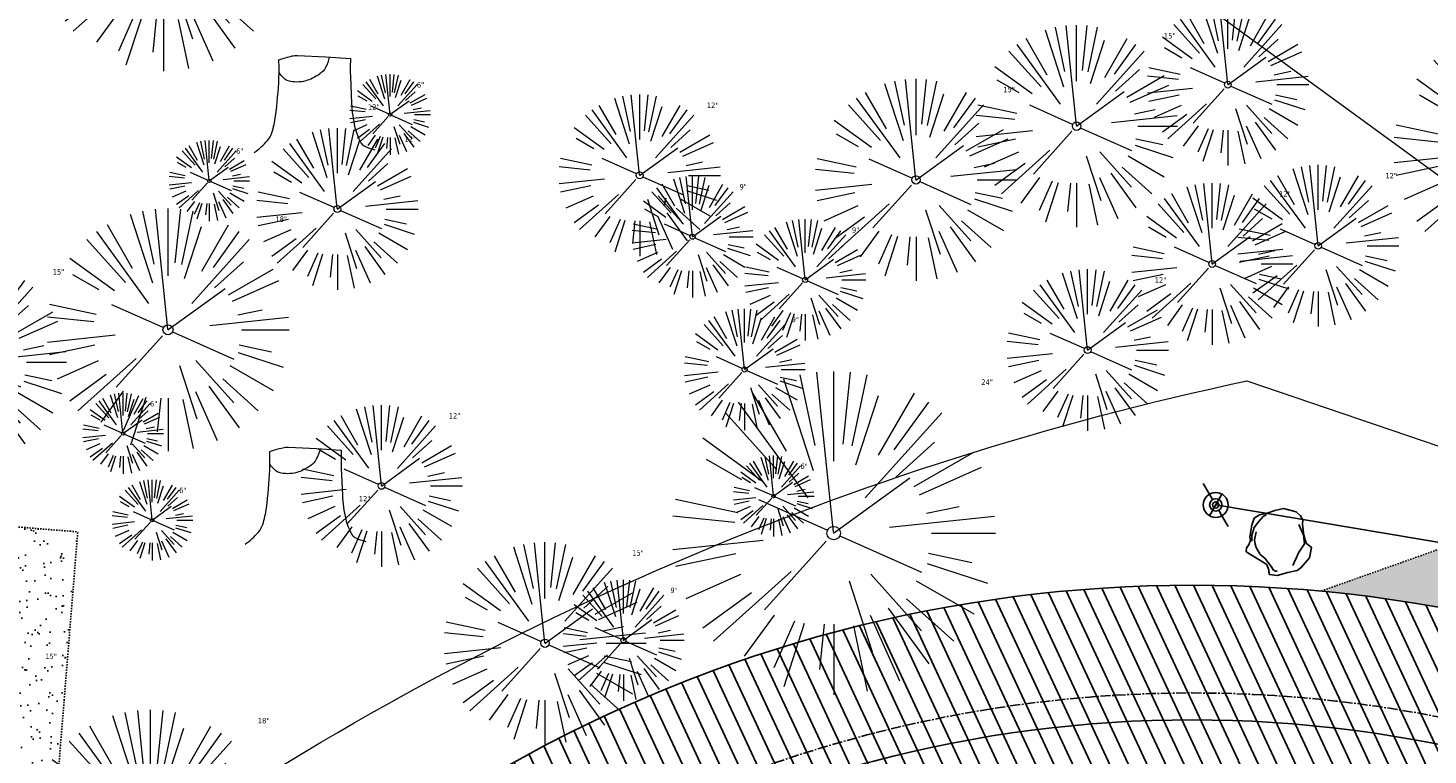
# Model space of a CAD drawing. Header units: feet. Extents: x 1134296 to 1140710, y 647902 to 649877.
# Tile 47 of 57: x 1134800 to 1134904, y 649275 to 649329. Entities that reach past the tile are written whole.
import ezdxf
from ezdxf.lldxf.tags import DXFTag

# ---------------------------------------------------------------- set-up
doc = ezdxf.new("R2010")
doc.units = ezdxf.units.FT
doc.header["$MEASUREMENT"] = 0
doc.linetypes.add('CENTER2', pattern=[1.125, 0.75, -0.125, 0.125, -0.125])
doc.linetypes.add('RAD', pattern=[0.13, 0.08, -0.05])
for name, color, linetype in [('C-CAMPSITE-PADS', 6, 'Continuous'), ('C-PRKG-ASPH', 8, 'Continuous'), ('C-PRKG-GRVL', 8, 'Continuous'), ('C-ROAD-ASPHALT', 1, 'Continuous'), ('C-ROAD-CNTR', 1, 'CENTER2'), ('C-ROAD-GRVL', 1, 'RAD'), ('C-UTIL-WATER-MEP', 7, 'WATER (.5x)'), ('G-XREF', 7, 'Continuous'), ('L-BARRIERROCK', 6, 'Continuous'), ('V-UTIL-WATR-STRC', 8, 'Continuous')]:
    doc.layers.add(name, color=color, linetype=linetype)
for name, color, linetype, lineweight in [('V-SITE-VEGE', 55, 'Continuous', 18), ('V-SITE-VEGE-TEXT', 8, 'Continuous', 18), ('V-UTIL-POWR-LINE-UNDR', 8, 'EXIST_PROP POWER UNDERGROUND LINE 1', 15), ('V-UTIL-WATR-LINE', 8, 'WATER', 15)]:
    doc.layers.add(name, color=color, linetype=linetype, lineweight=lineweight)
doc.styles.add('SEI-Dim & Leader', font='tahoma.ttf')
doc.styles.get("Standard").update_dxf_attribs({"font": 'arial.ttf'})
tags = doc.linetypes.add('EXIST_PROP POWER UNDERGROUND LINE 1', pattern='A,1.5,-0.2,["P-UG",Standard,S=0.08,R=0,X=-0.1,Y=-0.04],-0.3', length=2).pattern_tags.tags
tags[6] = DXFTag(74, 10)
tags = doc.linetypes.add('WATER', pattern='A,1.5,-0.2,["W",Standard,S=0.08,R=0,X=-0.1,Y=-0.04],-0.05', length=1.75).pattern_tags.tags
tags[6] = DXFTag(74, 10)
tags = doc.linetypes.add('WATER (.5x)', pattern='A,0.75,-0.2,["W",Standard,S=0.08,R=0,X=-0.1,Y=-0.04],-0.05', length=1).pattern_tags.tags
tags[6] = DXFTag(74, 10)
pattern_1 = [(37.5, (0, 0), (-0.0629933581, 1.926823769), [0, -1.52, 0, -1.7, 0, -1.625]), (7.5, (0, 0), (1.7697767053, 2.822146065), [0, -0.82, 0, -1.37, 0, -0.525]), (327.5, (-1.23, 0), (3.1141418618, 0.0056590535), [0, -0.5, 0, -1.8, 0, -2.35]), (317.5, (-1.23, 0), (3.0061266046, 0.877675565), [0, -0.25, 0, -1.18, 0, -1.35])]

# ---------------------------------------------------------------- blocks, each defined once
blk = doc.blocks.new('V-UTIL-IRRI-Spigot')
for points in [[(-1, 1.73), (-0.5, 0.87)], [(-0.5, -0.87), (0.5, 0.87)], [(0.5, -0.87), (1, -1.73)]]:
    blk.add_lwpolyline(points)
for radius in [1, 0.5]:
    blk.add_circle((0, 0), radius)
blk = doc.blocks.new('*U843', base_point=(1134888.361, 649293.658))
at = {"xscale": 0.9237604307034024, "yscale": 0.9237604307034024, "zscale": 0.9237604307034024}
blk.add_blockref('V-UTIL-IRRI-Spigot', (1134888.361, 649293.658), dxfattribs=at)
blk = doc.blocks.new('V-SITE-VEGE-Coniferious Tree 2')
at = {"color": 0, "linetype": 'ByBlock'}
for p, q in [((-0.0575, 0.2704), (-0.104, 0.4891)), ((-0.0003, 0.0026), (-0.0523, 0.4973)), ((0, 0.2219), (0, 0.5)), ((0.0289, 0.2753), (0.0522, 0.4973)), ((0.0572, 0.2693), (0.1039, 0.4891)), ((-0.146, 0.2528), (-0.25, 0.433)), ((-0.0626, 0.1926), (-0.1545, 0.4755)), ((0.1391, 0.2411), (0.25, 0.433)), ((-0.0791, 0.1089), (-0.2939, 0.4045)), ((0.0685, 0.211), (0.1382, 0.4256)), ((0.1869, 0.2573), (0.2939, 0.4045)), ((-0.1757, 0.1951), (-0.3346, 0.3716)), ((0.0978, 0.1086), (0.3345, 0.3716)), ((-0.2201, 0.1599), (-0.4046, 0.2939)), ((0.192, 0.1729), (0.3116, 0.2806)), ((-0.2844, 0.1642), (-0.3931, 0.227)), ((0.2488, 0.1436), (0.433, 0.25)), ((0.2659, 0.1184), (0.4568, 0.2034)), ((-0.0009, -0.0007), (0.235, 0.1707)), ((-0.2961, 0.0629), (-0.4891, 0.1039)), ((-0.0199, 0.0089), (-0.2319, 0.1032)), ((-0.306, 0.0322), (-0.4973, 0.0523)), ((0.1731, 0.0182), (0.4972, 0.0523)), ((0.2873, 0.0611), (0.3885, 0.0826)), ((0.3025, 0), (0.5, 0)), ((-0.2183, -0.0229), (-0.4973, -0.0523)), ((-0.023, -0.0255), (-0.2138, -0.2374)), ((0.0185, -0.0083), (0.272, -0.1211)), ((-0.3022, -0.0642), (-0.4891, -0.1039)), ((0.2936, -0.0624), (0.4274, -0.0908)), ((-0.2881, -0.1283), (-0.4568, -0.2034)), ((-0.132, -0.1189), (-0.3716, -0.3346)), ((0.1144, -0.1271), (0.2718, -0.3019)), ((0.2891, -0.094), (0.4755, -0.1545)), ((0.0478, -0.1473), (0.1192, -0.3671)), ((0.2555, -0.1475), (0.433, -0.25)), ((-0.2545, -0.1849), (-0.4046, -0.2939)), ((0.2254, -0.2029), (0.3716, -0.3346)), ((-0.1843, -0.2536), (-0.2767, -0.3808)), ((0.1131, -0.2541), (0.2033, -0.4568)), ((0.1689, -0.2325), (0.2939, -0.4045)), ((-0.1214, -0.2725), (-0.1856, -0.4168)), ((-0.091, -0.2799), (-0.1545, -0.4755)), ((-0.0297, -0.2818), (-0.0443, -0.4216)), ((0, -0.2818), (0, -0.5)), ((0.061, -0.2873), (0.1039, -0.4891))]:
    blk.add_line(p, q, dxfattribs=at)
blk.add_circle((0, 0), 0.0208)
blk = doc.blocks.new('*U896', base_point=(1134888.361, 649293.658))
at = {"xscale": 0.9237604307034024, "yscale": 0.9237604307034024, "zscale": 0.9237604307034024}
blk.add_blockref('V-UTIL-IRRI-Spigot', (1134888.361, 649293.658), dxfattribs=at)
blk = doc.blocks.new('V-SITE-VEGE-Stump')
for points in [[(-0.1229, -0.0143, 0.052613), (-0.0986, 0.0077, 0.106195), (-0.0905, 0.0219, 0.044862), (-0.0837, 0.0527, 0.020074), (-0.0776, 0.1229, 0.011675), (-0.0773, 0.1364, 0.007866), (-0.0776, 0.1565)], [(-0.0776, 0.1565, -0.027668), (-0.0534, 0.1634, -0.067978), (-0.0432, 0.1643), (0.0086, 0.1616), (0.054, 0.1591)], [(0.0151, 0.1613, -0.082864), (0.0081, 0.142, -0.111324), (-0.0021, 0.1306, -0.039313), (-0.0159, 0.1223, -0.049197), (-0.028, 0.1177, -0.066002), (-0.0447, 0.1155, -0.070187), (-0.0604, 0.1177, -0.114859), (-0.0685, 0.1223, -0.075938), (-0.0773, 0.1332)], [(0.054, 0.1591, 0.004334), (0.0538, 0.1369, 0.008344), (0.054, 0.1254), (0.0561, 0.0762, 0.046252), (0.0624, 0.0317, 0.069625), (0.0733, 0.0038, 0.149725), (0.0794, -0.002, 0.058523), (0.0992, -0.0091)]]:
    blk.add_lwpolyline(points, format="xyb")
blk = doc.blocks.new('C_XBASE-PACTOLA_02403811')
at = {"layer": 'V-UTIL-POWR-LINE-UNDR', "flags": 128}
blk.add_lwpolyline([(1134480.13, 648231.49), (1134495, 648496.17), (1134496.35, 648566.44), (1134464.63, 648641.53), (1134459.68, 648691.6), (1134473.79, 648747.28), (1134487.67, 648772.88), (1134492.62, 648802.57), (1134496.09, 648841.02), (1134500.8, 648860.32), (1134494.59, 648928.38), (1134495.61, 649027.12), (1134495.96, 649106.74), (1134599.22, 649131.5), (1134637.55, 649168.54), (1134656.34, 649214.88), (1134694.64, 649279.09), (1134746.48, 649319.73), (1134803.11, 649342.85), (1134848.62, 649349.48), (1134877.8, 649337.9), (1134908.97, 649315.13), (1134965.72, 649315.53), (1135021.66, 649297.83), (1135074.57, 649267.3), (1135109.81, 649210.95), (1135119.86, 649164.36), (1135144.6, 649102.15)], dxfattribs=at)
at = {"layer": 'V-UTIL-WATR-LINE', "flags": 128}
blk.add_lwpolyline([(1134761.95, 649228.21), (1134757.13, 649236.11), (1134809.02, 649267.78, -0.098558), (1134890.66, 649302.86), (1134946.43, 649283.89)], format="xyb", dxfattribs=at)
at = {"layer": 'V-UTIL-WATR-STRC', "flags": 128}
blk.add_lwpolyline([(1134946.43, 649283.89), (1134888.36, 649293.66)], dxfattribs=at)
at = {"layer": 'V-SITE-VEGE'}
for name, p, xscale, yscale, zscale in [('V-SITE-VEGE-Coniferious Tree 2', (1134810.25, 649334.85), 17.99978256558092, 17.99978256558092, 17.99978256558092), ('V-SITE-VEGE-Coniferious Tree 2', (1134878.03, 649321.77), 14.99981880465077, 14.99981880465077, 14.99981880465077), ('V-SITE-VEGE-Coniferious Tree 2', (1134910.56, 649319.98), 17.99978256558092, 17.99978256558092, 17.99978256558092), ('V-SITE-VEGE-Stump', (1134821.95, 649320.39), 40.31522404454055, 40.31522404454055, 40.31522404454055), ('V-SITE-VEGE-Coniferious Tree 2', (1134866.11, 649317.78), 14.99981880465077, 14.99981880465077, 14.99981880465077), ('V-SITE-VEGE-Coniferious Tree 2', (1134849.52, 649313.56), 8.999891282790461, 8.999891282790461, 8.999891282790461), ('V-SITE-VEGE-Coniferious Tree 2', (1134810.59, 649306.66), 17.99978256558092, 17.99978256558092, 17.99978256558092), ('V-SITE-VEGE-Coniferious Tree 2', (1134857.88, 649310.36), 8.999891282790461, 8.999891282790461, 8.999891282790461), ('V-SITE-VEGE-Coniferious Tree 2', (1134795.55, 649304.25), 14.99981880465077, 14.99981880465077, 14.99981880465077), ('V-SITE-VEGE-Coniferious Tree 2', (1134853.39, 649303.71), 8.999891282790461, 8.999891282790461, 8.999891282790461), ('V-SITE-VEGE-Stump', (1134821.27, 649291.32), 40.31522404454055, 40.31522404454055, 40.31522404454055), ('V-SITE-VEGE-Coniferious Tree 2', (1134838.57, 649283.39), 14.99981880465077, 14.99981880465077, 14.99981880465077), ('V-SITE-VEGE-Coniferious Tree 2', (1134844.39, 649283.61), 8.999891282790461, 8.999891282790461, 8.999891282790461), ('V-SITE-VEGE-Coniferious Tree 2', (1134809.28, 649269.44), 17.99978256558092, 17.99978256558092, 17.99978256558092)]:
    blk.add_blockref(name, p, dxfattribs=dict(at, xscale=xscale, yscale=yscale, zscale=zscale))
at = {"layer": 'V-SITE-VEGE', "rotation": 8.537736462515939e-07}
for p, xscale, yscale, zscale in [((1134889.26, 649324.85), 11.99985504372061, 11.99985504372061, 11.99985504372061), ((1134827.07, 649322.63), 5.999927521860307, 5.999927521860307, 5.999927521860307), ((1134845.6, 649318.12), 11.99985504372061, 11.99985504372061, 11.99985504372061), ((1134823.16, 649315.62), 11.99985504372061, 11.99985504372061, 11.99985504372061), ((1134813.65, 649317.71), 5.999927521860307, 5.999927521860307, 5.999927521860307), ((1134895.96, 649312.89), 11.99985504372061, 11.99985504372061, 11.99985504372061), ((1134888.09, 649311.54), 11.99985504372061, 11.99985504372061, 11.99985504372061), ((1134878.85, 649305.15), 11.99985504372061, 11.99985504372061, 11.99985504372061), ((1134860, 649291.57), 23.99971008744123, 23.99971008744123, 23.99971008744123), ((1134807.25, 649298.96), 5.999927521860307, 5.999927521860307, 5.999927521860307), ((1134826.44, 649295.07), 11.99985504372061, 11.99985504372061, 11.99985504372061), ((1134855.54, 649294.32), 5.999927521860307, 5.999927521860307, 5.999927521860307), ((1134809.42, 649292.53), 5.999927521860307, 5.999927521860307, 5.999927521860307)]:
    blk.add_blockref('V-SITE-VEGE-Coniferious Tree 2', p, dxfattribs=dict(at, xscale=xscale, yscale=yscale, zscale=zscale))
at = {"layer": 'V-UTIL-WATR-STRC'}
for name in ['*U843', '*U896']:
    blk.add_blockref(name, (1134888.36, 649293.66), dxfattribs=at)
at = {"layer": 'V-UTIL-WATR-STRC', "xscale": 0.4618802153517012, "yscale": 0.4618802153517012, "zscale": 0.4618802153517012}
blk.add_blockref('V-UTIL-IRRI-Spigot', (1134888.36, 649293.66), dxfattribs=at)
at = {"layer": 'V-SITE-VEGE-TEXT', "char_height": 0.4, "attachment_point": 7, "style": 'SEI-Dim & Leader'}
for s, insert in [('15"', (1134884.51, 649328.27)), ('6"', (1134829.06, 649324.63)), ('15"', (1134872.59, 649324.28)), ('12"', (1134850.59, 649323.12)), ('12"', (1134825.43, 649322.99)), ('12"', (1134828.14, 649320.62)), ('6"', (1134815.64, 649319.71)), ('12"', (1134900.95, 649317.89)), ('9"', (1134853.01, 649317.06)), ('12"', (1134893.07, 649316.54)), ('18"', (1134818.57, 649314.66)), ('9"', (1134861.36, 649313.86)), ('15"', (1134802.03, 649310.75)), ('12"', (1134883.83, 649310.15)), ('9"', (1134856.88, 649307.21)), ('24"', (1134870.96, 649302.57)), ('6"', (1134809.25, 649300.96)), ('12"', (1134831.43, 649300.07)), ('6"', (1134857.53, 649296.32)), ('6"', (1134811.41, 649294.53)), ('12"', (1134824.75, 649293.92)), ('15"', (1134845.05, 649289.89)), ('9"', (1134847.88, 649287.11)), ('15"', (1134801.48, 649282.21)), ('18"', (1134817.26, 649277.44))]:
    blk.add_mtext(s, dxfattribs=dict(at, insert=insert))
blk = doc.blocks.new("5'_BarrierRock")
at = {"layer": 'L-BARRIERROCK', "flags": 128}
for points in [[(3.8, 25.2), (-4, 23.4), (-10.8, 21), (-17.7, 19.5), (-22.2, 16.5), (-24.3, 10.3), (-26.1, 0.1), (-25.5, -2.9), (-27, -7), (-29.1, -9.7), (-29.4, -13.3), (-11.1, -24.7), (-9.1, -29.7), (-9.1, -31.5), (-8.8, -33.6), (-1.9, -34.5), (7.7, -31.8), (16, -30), (19.6, -27.4), (27.1, -18.7), (28.9, -9.4), (24.1, -5.6), (22, 1.6), (21.4, 6.1), (20.8, 11.2), (21.1, 15.1), (19, 18.6), (15.2, 22.2), (3.8, 25.2)], [(-24.3, -3.8), (-24.3, 1.3), (-22.2, 8.2), (-18.6, 13.3), (-14.4, 18), (-11.4, 19.8)], [(-20.4, 4.6), (-21.9, -2.6), (-21.3, -6.4), (-20.4, -9.4), (-17.1, -15.7), (-12.9, -19), (-7, -26.8), (-5.5, -29.4), (-3.4, -30.6), (-1.9, -30.6)], [(17.5, 10.9), (21.6, 1.5), (22.6, -6.1), (17.2, -14.2), (15.4, -18.4), (13.4, -22.9), (12.2, -25.6)]]:
    blk.add_lwpolyline(points, dxfattribs=at)
blk = doc.blocks.new('C_PBASE-PACTOLA_02403811')
at = {"layer": 'C-CAMPSITE-PADS'}
blk.add_line((1134847.55, 649316.42), (1134847.43, 649315.94), dxfattribs=at)
at = {"layer": 'C-ROAD-ASPHALT'}
blk.add_lwpolyline([(1134916.81, 648653.23), (1134952.32, 648718.22, 0.019155), (1134969.66, 648753.05), (1135036.87, 648902.16, 0.009219), (1135044.25, 648919.38), (1135101.51, 649060.02, 0.049273), (1135107.54, 649080.38), (1135113.25, 649110.08, 0.302523), (1135079.74, 649189.8), (1135017.58, 649231, 0.036701), (1134952.66, 649267.49), (1134930.36, 649277.95, 0.265468), (1134828.52, 649269.75), (1134807.49, 649255.39, 0.041643), (1134780.65, 649233.58), (1134706.83, 649162.6, 0.057659), (1134625.2, 649063.66, -0.572256), (1134616.58, 649064.03), (1134601.86, 649091.79)], format="xyb", dxfattribs=at)
at = {"layer": 'C-ROAD-CNTR', "flags": 128}
blk.add_lwpolyline([(1134682.82, 648422.25), (1134669.22, 648425.85, -0.177469), (1134620.15, 648460.15), (1134616.5, 648465.38, -0.104209), (1134576.2, 648560.26), (1134558.55, 648650.05, -0.01381), (1134553.98, 648677.28), (1134544.9, 648742.27, -0.094333), (1134550.43, 648854.34), (1134559, 648889.72, -0.142864), (1134712.37, 649156.83), (1134786.2, 649227.81, -0.041643), (1134812.01, 649248.79), (1134833.03, 649263.15, -0.265468), (1134926.96, 649270.71), (1134949.26, 649260.25, -0.036701), (1135013.16, 649224.33), (1135075.32, 649183.13, -0.302523), (1135105.39, 649111.58), (1135099.69, 649081.89, -0.049273), (1135094.1, 649063.04), (1135036.84, 648922.4, -0.009219), (1135029.58, 648905.45), (1134962.36, 648756.34, -0.019155), (1134945.3, 648722.05), (1134909.79, 648657.07, -0.111237), (1134866.24, 648607.57), (1134762.18, 648532.09, 0.322945), (1134716.4, 648393.22), (1134719.72, 648382.71, -0.171424), (1134715.29, 648249.56), (1134707.16, 648228.78, -0.022723), (1134688.71, 648187.28, 0.05045), (1134653.34, 648094.13)], format="xyb", dxfattribs=at)
at = {"layer": 'C-ROAD-GRVL'}
blk.add_line((1134801.25, 649259.02), (1134803.89, 649291.66), dxfattribs=at)
at = {"layer": 'C-ROAD-GRVL', "flags": 128}
for points in [[(1134921.55, 649296.27), (1134896.16, 649287.26)], [(1134787.94, 649292.95), (1134803.89, 649291.66)]]:
    blk.add_lwpolyline(points, dxfattribs=at)
at = {"layer": 'C-UTIL-WATER-MEP', "flags": 128}
blk.add_lwpolyline([(1134713.29, 648416.24), (1134669.73, 648427.78, -0.177469), (1134621.79, 648461.3), (1134618.14, 648466.52, -0.104209), (1134578.16, 648560.65), (1134560.52, 648650.44, -0.01381), (1134555.96, 648677.56), (1134546.88, 648742.55, -0.094333), (1134552.38, 648853.87), (1134560.94, 648889.25, -0.142864), (1134713.76, 649155.39), (1134787.59, 649226.37, -0.041643), (1134813.13, 649247.14), (1134834.16, 649261.5, -0.265468), (1134926.11, 649268.9), (1134948.41, 649258.44, -0.036701), (1135012.06, 649222.67), (1135074.22, 649181.46, -0.302523), (1135103.43, 649111.96), (1135097.72, 649082.26, -0.049273), (1135092.25, 649063.79), (1135034.99, 648923.15, -0.009219), (1135027.76, 648906.27), (1134960.54, 648757.16, -0.019155), (1134943.55, 648723.01), (1134908.04, 648658.03, -0.111237), (1134865.06, 648609.19), (1134761.01, 648533.71, 0.157468), (1134714.97, 648470.68, 0.157468)], format="xyb", dxfattribs=at)
at = {"layer": 'L-BARRIERROCK', "xscale": 0.08333333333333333, "yscale": 0.08333333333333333, "zscale": 0.08333333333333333}
blk.add_blockref("5'_BarrierRock", (1134893.07, 649291.29), dxfattribs=at)
blk = doc.blocks.new('C_PHTCH-PACTOLA_02403811')
at = {"layer": 'C-PRKG-ASPH'}
h = blk.add_hatch(dxfattribs=at)
h.set_pattern_fill('ANSI31', color=256, scale=10, angle=70)
edge = h.paths.add_edge_path(flags=16)
edge.add_arc((1135093.57, 648760.36), 542, 143.5704, 153.2664, ccw=False)
edge.add_arc((1135093.57, 648760.36), 542, 133.8743, 143.5704, ccw=False)
edge.add_line((1134717.92, 649151.06), (1134791.74, 649222.04))
edge.add_arc((1134924.81, 649083.64), 192, 124.3358, 133.8743, ccw=False)
edge.add_line((1134816.52, 649242.18), (1134837.54, 649256.54))
edge.add_arc((1134886.61, 649184.7), 87, 64.8666, 124.3358, ccw=False)
edge.add_line((1134923.57, 649263.47), (1134945.86, 649253.01))
edge.add_arc((1134736.9, 648807.59), 492, 56.4591, 64.8666, ccw=False)
edge.add_line((1135008.74, 649217.67), (1135070.9, 649176.46))
edge.add_arc((1135036.64, 649124.78), 62, -10.868, 56.4591, ccw=False)
edge.add_line((1135097.53, 649113.09), (1135091.83, 649083.4))
edge.add_arc((1135001.48, 649100.74), 92, 337.8486, 349.132, ccw=False)
edge.add_line((1135086.69, 649066.05), (1135029.44, 648925.41))
edge.add_arc((1134573.75, 649110.92), 492, 335.736, 337.8486, ccw=False)
edge.add_line((1135022.29, 648908.74), (1134970.11, 648792.98))
edge.add_line((1134970.11, 648792.98), (1134955.07, 648759.62))
edge.add_arc((1134506.53, 648961.81), 492, 331.3466, 335.736, ccw=False)
edge.add_line((1134938.28, 648725.89), (1134902.77, 648660.9))
edge.add_arc((1134778.16, 648728.99), 142, 305.9573, 331.3466, ccw=False)
edge.add_line((1134861.54, 648614.05), (1134757.48, 648538.57))
edge.add_arc((1134835.58, 648430.91), 133, 125.9573, 166.4172)
edge.add_arc((1134672.28, 648470.36), 35, 244.1086, 346.4172, ccw=False)
edge.add_arc((1134691.46, 648509.91), 78.96, 214.9055, 244.1168, ccw=False)
edge.add_line((1134626.71, 648464.73), (1134623.06, 648469.96))
edge.add_arc((1134821.51, 648608.47), 242, 191.1168, 214.9138, ccw=False)
edge.add_line((1134584.05, 648561.81), (1134566.4, 648651.59))
edge.add_arc((1135049.17, 648746.46), 492, 187.9519, 191.1168, ccw=False)
edge.add_line((1134561.9, 648678.39), (1134552.83, 648743.38))
edge.add_arc((1134842.02, 648783.77), 292, 166.3961, 187.9519, ccw=False)
edge.add_line((1134558.21, 648852.45), (1134566.77, 648887.84))
edge.add_arc((1135093.57, 648760.36), 542, 158.0478, 166.3961, ccw=False)
edge.add_arc((1135093.57, 648760.36), 542, 153.2664, 158.0478, ccw=False)
edge = h.paths.add_edge_path()
edge.add_line((1134664.93, 648091.02), (1134641.75, 648097.24))
edge.add_arc((1135131.44, 647965.88), 507, 154.1155, 164.9841, ccw=False)
edge.add_arc((1135131.44, 647965.88), 507, 153.4315, 154.1155, ccw=False)
edge.add_arc((1134241.51, 648410.91), 488, 333.4315, 338.6384)
edge.add_line((1134695.99, 648233.15), (1134704.11, 648253.93))
edge.add_arc((1134529.03, 648322.41), 188, 338.6384, 377.1955)
edge.add_arc((1134651.31, 648360.25), 60, 17.1955, 74.9727)
edge.add_line((1134666.86, 648418.2), (1134661.5, 648419.81))
edge.add_arc((1134691.49, 648509.95), 95, 223.9419, 251.5981, ccw=False)
edge.add_arc((1134691.54, 648509.98), 95.06, 214.9166, 223.9393, ccw=False)
edge.add_line((1134613.59, 648455.57), (1134609.94, 648460.8))
edge.add_arc((1134821.51, 648608.47), 258, 191.1168, 214.9138, ccw=False)
edge.add_line((1134568.35, 648558.72), (1134550.7, 648648.51))
edge.add_arc((1135049.17, 648746.46), 508, 187.9519, 191.1168, ccw=False)
edge.add_line((1134546.06, 648676.18), (1134536.98, 648741.16))
edge.add_arc((1134842.02, 648783.77), 308, 166.3961, 187.9519, ccw=False)
edge.add_line((1134542.66, 648856.22), (1134551.22, 648891.6))
edge.add_arc((1135093.57, 648760.36), 558, 163.9213, 166.3961, ccw=False)
edge.add_arc((1134538.18, 648920.44), 20, 343.9213, 402.7699)
edge.add_line((1134552.86, 648934.02), (1134533.45, 648955.01))
edge.add_arc((1135093.57, 648760.36), 592.98, 146.01874, 160.8371, ccw=False)
edge.add_line((1134601.86, 649091.79), (1134616.58, 649064.03))
edge.add_arc((1134621, 649066.38), 5, 207.9516, 327.0741)
edge.add_arc((1135093.57, 648760.36), 558, 133.8743, 147.0741, ccw=False)
edge.add_line((1134706.83, 649162.6), (1134780.65, 649233.58))
edge.add_arc((1134924.81, 649083.64), 208, 124.3358, 133.8743, ccw=False)
edge.add_line((1134807.49, 649255.39), (1134828.52, 649269.75))
edge.add_arc((1134886.61, 649184.7), 103, 64.8666, 124.3358, ccw=False)
edge.add_line((1134930.36, 649277.95), (1134952.66, 649267.49))
edge.add_arc((1134736.9, 648807.59), 508, 56.4591, 64.8666, ccw=False)
edge.add_line((1135017.58, 649231), (1135079.74, 649189.8))
edge.add_arc((1135036.64, 649124.78), 78, -10.868, 56.4591, ccw=False)
edge.add_line((1135113.25, 649110.08), (1135107.54, 649080.38))
edge.add_arc((1135001.48, 649100.74), 108, 337.8486, 349.132, ccw=False)
edge.add_line((1135101.51, 649060.02), (1135044.25, 648919.38))
edge.add_arc((1134573.75, 649110.92), 508, 335.736, 337.8486, ccw=False)
edge.add_line((1135036.87, 648902.16), (1134969.66, 648753.05))
edge.add_arc((1134506.53, 648961.81), 508, 331.3466, 335.736, ccw=False)
edge.add_line((1134952.32, 648718.22), (1134916.81, 648653.23))
edge.add_arc((1134778.16, 648728.99), 158, 305.9573, 331.3466, ccw=False)
edge.add_line((1134870.94, 648601.1), (1134766.88, 648525.62))
edge.add_arc((1134835.58, 648430.91), 117, 125.9573, 162.2649)
edge.add_arc((1134752.71, 648457.41), 30, 162.2649, 196.8024)
edge.add_arc((1134835.58, 648430.91), 113, 170.9217, 197.5477)
edge.add_line((1134727.84, 648396.84), (1134731.16, 648386.32))
edge.add_arc((1134529.03, 648322.41), 212, 11.3401, 17.5477, ccw=False)
edge.add_arc((1134529.06, 648322.4), 211.97, -20.6491, 11.3422, ccw=False)
edge.add_arc((1134759.87, 648235.31), 34.72, 159.1872, 239.4136)
edge.add_line((1134742.2, 648205.42), (1134709.51, 648185.7))
edge.add_line((1134709.51, 648185.7), (1134699, 648181.01))
edge.add_arc((1135131.44, 647965.88), 483, 153.5512, 164.9841)
at = {"layer": 'C-PRKG-GRVL'}
h = blk.add_hatch(dxfattribs=at)
h.set_pattern_fill('AR-SAND', color=256)
h.set_pattern_definition(pattern_1)
edge = h.paths.add_edge_path()
edge.add_line((1134896.16, 649287.26), (1134921.55, 649296.27))
edge.add_line((1134921.55, 649296.27), (1134958.24, 649280.33))
edge.add_line((1134958.24, 649280.33), (1134966.82, 649260.58))
edge.add_line((1134966.82, 649260.58), (1134930.36, 649277.95))
edge.add_arc((1134886.61, 649184.7), 103, 64.8666, 84.6826)
h = blk.add_hatch(dxfattribs=at)
h.set_pattern_fill('AR-SAND', color=256)
h.set_pattern_definition(pattern_1)
edge = h.paths.add_edge_path()
edge.add_line((1134784.12, 649245.61), (1134787.94, 649292.95))
edge.add_line((1134787.94, 649292.95), (1134803.89, 649291.66))
edge.add_line((1134803.89, 649291.66), (1134801.25, 649259.02))
edge.add_arc((1134805.24, 649258.7), 4, 175.3791, 304.3358)
edge.add_arc((1134924.81, 649083.64), 208, 124.3358, 133.8743)
edge.add_line((1134780.65, 649233.58), (1134776.52, 649229.61))
edge.add_arc((1134759.2, 649247.63), 25, 313.8743, 355.3791)

msp = doc.modelspace()

# ---------------------------------------------------------------- block references
at = {"layer": 'G-XREF'}
for name in ['C_PBASE-PACTOLA_02403811', 'C_XBASE-PACTOLA_02403811', 'C_PHTCH-PACTOLA_02403811']:
    msp.add_blockref(name, (0, 0), dxfattribs=at)

doc.saveas('drawing.dxf')
